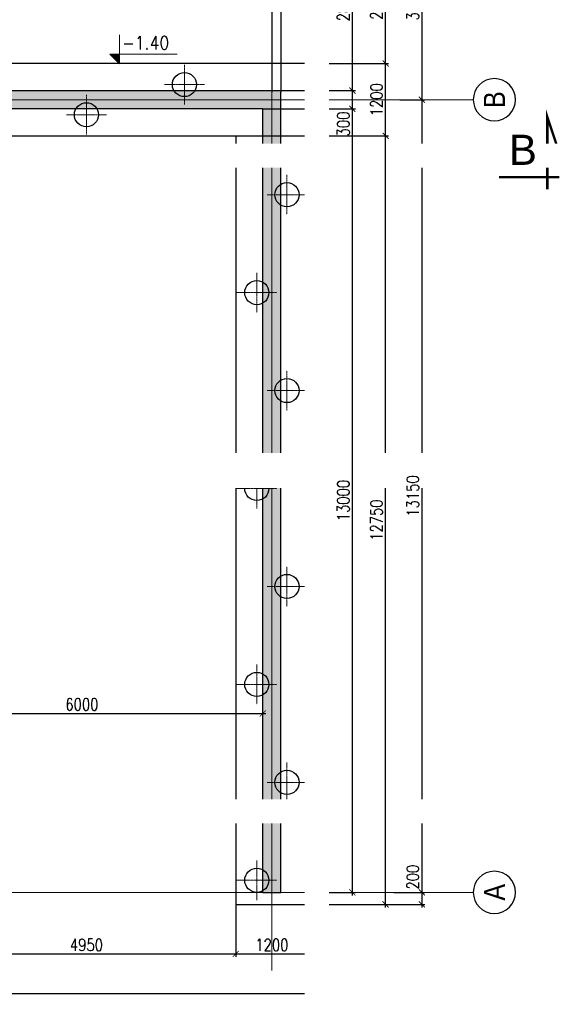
# Model space of a CAD drawing. Header units: millimetres. Extents: x -374129 to 1163271, y -112652 to 695637.
# Tile 161 of 256: x 66139 to 75168, y -1857 to 14477. Entities that reach past the tile are written whole.
import ezdxf
from ezdxf import colors
from ezdxf.entities.mleader import LeaderData, LeaderLine
from ezdxf.enums import TextEntityAlignment as Align
from ezdxf.math import Vec2, Vec3

# ---------------------------------------------------------------- set-up
doc = ezdxf.new("R2010")
doc.units = ezdxf.units.MM
doc.header["$PDMODE"] = 4
doc.linetypes.add('ACAD_ISO04W100', pattern=[30, 24, -3, 0, -3])
doc.linetypes.add('DO', pattern=[0.8, 0.6, -0.1, 0, -0.1])
for name, color, linetype, lineweight in [('--GT_Kolumna 1', 170, 'Continuous', 25), ('013', 8, 'Continuous', 13), ('KRT_koty', 4, 'Continuous', 20), ('KRT_osie', 55, 'ACAD_ISO04W100', 18)]:
    doc.layers.add(name, color=color, linetype=linetype, lineweight=lineweight)
for name, color, linetype in [('KRT_fund', 3, 'Continuous'), ('KRT_kreskowanie', 252, 'Continuous'), ('KRT_opisy', 146, 'Continuous'), ('KRT_osie_budopis', 1, 'Continuous'), ('KRT_sciany', 2, 'Continuous'), ('KRT_wymiary', 4, 'Continuous'), ('KRT_wymiary_100', 4, 'Continuous')]:
    doc.layers.add(name, color=color, linetype=linetype)
doc.styles.add('biuro 1', font='arial.ttf')
doc.styles.add('opis_W', font='arial.ttf')
doc.styles.add('WYMIAR', font='romans.shx', dxfattribs={"width": 0.8})
doc.dimstyles.new('KRT_1-100', dxfattribs={"dimscale": 100, "dimtxt": 2, "dimasz": 1, "dimexe": 0.5, "dimexo": 0, "dimgap": 0.5, "dimtad": 1, "dimdec": 1, "dimrnd": 0.1, "dimzin": 9, "dimdsep": 46, "dimtxsty": 'WYMIAR', "dimblk": 'ARCHTICK', "dimcen": 0.09, "dimdle": 0.5, "dimclrd": 1, "dimclre": 252, "dimclrt": 256, "dimadec": 0, "dimazin": 0, "dimtfac": 1, "dimtdec": 1, "dimtmove": 0, "dimatfit": 3, "dimfxl": 1, "dimtolj": 1, "dimtzin": 0, "dimarcsym": 0})

# ---------------------------------------------------------------- blocks, each defined once
blk = doc.blocks.new('opis_osi')
at = {"linetype": 'Continuous'}
for start, end in [(90, 180), (0, 90), (180, 270), (270, 0)]:
    blk.add_arc((0, -37.5), 35, start, end, dxfattribs=at)
at = {"color": 0, "linetype": 'Continuous', "style": 'biuro 1', "width": 0.85}
blk.add_attdef('AA', text='', height=35, dxfattribs=at).set_placement((0.1, -37.5), align=Align.MIDDLE_CENTER)
blk = doc.blocks.new('_ArchTick')
at = {"color": 0, "linetype": 'ByBlock', "const_width": 0.15}
blk.add_lwpolyline([(-0.5, -0.5), (0.5, 0.5)], dxfattribs=at)
blk = doc.blocks.new('*D43')
at = {"layer": 'Defpoints', "color": 0, "transparency": 16777216}
for p in [(72498, 16300), (72439, 13150), (72806, 13150)]:
    blk.add_point(p, dxfattribs=at)
at = {"layer": 'KRT_wymiary_100', "color": 1, "lineweight": -2, "transparency": 16777216}
blk.add_line((72806, 16350), (72806, 13100), dxfattribs=at)
at = {"layer": 'KRT_wymiary_100', "color": 252, "lineweight": -2, "transparency": 16777216}
for p, q in [((72498, 16300), (72856, 16300)), ((72439, 13150), (72856, 13150))]:
    blk.add_line(p, q, dxfattribs=at)
at = {"layer": 'KRT_wymiary_100', "color": 1, "lineweight": -2, "transparency": 16777216, "xscale": 100, "yscale": 100, "zscale": 100}
for p, rotation in [((72806, 16300), 90), ((72806, 13150), 270)]:
    blk.add_blockref('_ArchTick', p, dxfattribs=dict(at, rotation=rotation))
at = {"layer": 'KRT_wymiary_100', "transparency": 16777216, "insert": (72656, 14738), "char_height": 200, "attachment_point": 5, "rotation": 90, "style": 'WYMIAR'}
blk.add_mtext('\\A1;3150', dxfattribs=at)
blk = doc.blocks.new('*D44')
at = {"layer": 'Defpoints', "color": 0, "transparency": 16777216}
for p in [(72439, 13150), (72341, 0), (72806, 0)]:
    blk.add_point(p, dxfattribs=at)
at = {"layer": 'KRT_wymiary_100', "color": 252, "lineweight": -2, "transparency": 16777216}
for p, q in [((72439, 13150), (72856, 13150)), ((72341, 0), (72856, 0))]:
    blk.add_line(p, q, dxfattribs=at)
at = {"layer": 'KRT_wymiary_100', "color": 1, "lineweight": -2, "transparency": 16777216}
blk.add_line((72806, 13200), (72806, -50), dxfattribs=at)
at = {"layer": 'KRT_wymiary_100', "color": 1, "lineweight": -2, "transparency": 16777216, "xscale": 100, "yscale": 100, "zscale": 100}
for p, rotation in [((72806, 13150), 90), ((72806, 0), 270)]:
    blk.add_blockref('_ArchTick', p, dxfattribs=dict(at, rotation=rotation))
at = {"layer": 'KRT_wymiary_100', "transparency": 16777216, "insert": (72656, 6575), "char_height": 200, "attachment_point": 5, "rotation": 90, "style": 'WYMIAR'}
blk.add_mtext('\\A1;13150', dxfattribs=at)
blk = doc.blocks.new('przek')
at = {"const_width": 0.4}
for points in [[(-2, 4), (0, 10), (0, -2)], [(8, 0), (-2, 0)]]:
    blk.add_lwpolyline(points, dxfattribs=at)
at = {"style": 'opis_W'}
blk.add_attdef('A', text='', height=5, dxfattribs=at).set_placement((4.06, 4.56), align=Align.MIDDLE)
blk = doc.blocks.new('*D70')
at = {"layer": 'Defpoints', "color": 0, "transparency": 16777216}
for p in [(70170, 2967), (70170, 2897), (64170, 2731)]:
    blk.add_point(p, dxfattribs=at)
at = {"layer": 'KRT_wymiary', "color": 1, "lineweight": -2, "transparency": 16777216}
blk.add_line((64120, 2967), (70220, 2967), dxfattribs=at)
at = {"layer": 'KRT_wymiary', "color": 252, "lineweight": -2, "transparency": 16777216}
for p, q in [((64170, 2731), (64170, 3017)), ((70170, 2897), (70170, 3017))]:
    blk.add_line(p, q, dxfattribs=at)
at = {"layer": 'KRT_wymiary', "color": 1, "lineweight": -2, "transparency": 16777216, "xscale": 100, "yscale": 100, "zscale": 100, "rotation": 180}
blk.add_blockref('_ArchTick', (64170, 2967), dxfattribs=at)
at = {"layer": 'KRT_wymiary', "color": 1, "lineweight": -2, "transparency": 16777216, "xscale": 100, "yscale": 100, "zscale": 100}
blk.add_blockref('_ArchTick', (70170, 2967), dxfattribs=at)
at = {"layer": 'KRT_wymiary', "transparency": 16777216, "insert": (67170, 3117), "char_height": 200, "attachment_point": 5, "style": 'WYMIAR'}
blk.add_mtext('\\A1;6000', dxfattribs=at)
blk = doc.blocks.new('kota_prze_sur2')
at = {"color": 0, "linetype": 'Continuous', "ltscale": 0.75}
blk.add_lwpolyline([(0, 60), (0, 0), (-20, 20), (120, 20)], dxfattribs=at)
blk.add_solid([(-20, 20), (0, 20), (0, 0)], dxfattribs=at)
at = {"color": 0, "style": 'WYMIAR', "width": 0.85}
blk.add_attdef('POZIOM', (5.4, 29.6), '', height=28, dxfattribs=at)
blk = doc.blocks.new('*D427')
at = {"layer": 'Defpoints', "color": 0, "transparency": 16777216}
for p in [(64770, -200), (69720, -200), (69720, -1022.424019)]:
    blk.add_point(p, dxfattribs=at)
at = {"layer": 'KRT_wymiary', "color": 252, "lineweight": -2, "transparency": 16777216}
for p, q in [((64770, -200), (64770, -1072.424019)), ((69720, -200), (69720, -1072.424019))]:
    blk.add_line(p, q, dxfattribs=at)
at = {"layer": 'KRT_wymiary', "color": 1, "lineweight": -2, "transparency": 16777216}
blk.add_line((64720, -1022.424019), (69770, -1022.424019), dxfattribs=at)
at = {"layer": 'KRT_wymiary', "color": 1, "lineweight": -2, "transparency": 16777216, "xscale": 100, "yscale": 100, "zscale": 100, "rotation": 180}
blk.add_blockref('_ArchTick', (64770, -1022.424019), dxfattribs=at)
at = {"layer": 'KRT_wymiary', "color": 1, "lineweight": -2, "transparency": 16777216, "xscale": 100, "yscale": 100, "zscale": 100}
blk.add_blockref('_ArchTick', (69720, -1022.424019), dxfattribs=at)
at = {"layer": 'KRT_wymiary', "transparency": 16777216, "insert": (67245, -872.424019), "char_height": 200, "attachment_point": 5, "style": 'WYMIAR'}
blk.add_mtext('\\A1;4950', dxfattribs=at)
blk = doc.blocks.new('*D428')
at = {"layer": 'Defpoints', "color": 0, "transparency": 16777216}
for p in [(69720, 12550), (72205, 12550), (70920, -200)]:
    blk.add_point(p, dxfattribs=at)
at = {"layer": 'KRT_wymiary', "color": 1, "lineweight": -2, "transparency": 16777216}
blk.add_line((72205, -250), (72205, 12600), dxfattribs=at)
at = {"layer": 'KRT_wymiary', "color": 252, "lineweight": -2, "transparency": 16777216}
for p, q in [((69720, 12550), (72255, 12550)), ((70920, -200), (72255, -200))]:
    blk.add_line(p, q, dxfattribs=at)
at = {"layer": 'KRT_wymiary', "color": 1, "lineweight": -2, "transparency": 16777216, "xscale": 100, "yscale": 100, "zscale": 100}
for p, rotation in [((72205, 12550), 90), ((72205, -200), 270)]:
    blk.add_blockref('_ArchTick', p, dxfattribs=dict(at, rotation=rotation))
at = {"layer": 'KRT_wymiary', "transparency": 16777216, "insert": (72055, 6175), "char_height": 200, "attachment_point": 5, "rotation": 90, "style": 'WYMIAR'}
blk.add_mtext('\\A1;12750', dxfattribs=at)
blk = doc.blocks.new('*D429')
at = {"layer": 'Defpoints', "color": 0, "transparency": 16777216}
for p in [(70920, 13750), (72205, 13750), (69720, 12550)]:
    blk.add_point(p, dxfattribs=at)
at = {"layer": 'KRT_wymiary', "color": 252, "lineweight": -2, "transparency": 16777216}
for p, q in [((70920, 13750), (72255, 13750)), ((69720, 12550), (72255, 12550))]:
    blk.add_line(p, q, dxfattribs=at)
at = {"layer": 'KRT_wymiary', "color": 1, "lineweight": -2, "transparency": 16777216}
blk.add_line((72205, 12500), (72205, 13800), dxfattribs=at)
at = {"layer": 'KRT_wymiary', "color": 1, "lineweight": -2, "transparency": 16777216, "xscale": 100, "yscale": 100, "zscale": 100}
for p, rotation in [((72205, 13750), 90), ((72205, 12550), 270)]:
    blk.add_blockref('_ArchTick', p, dxfattribs=dict(at, rotation=rotation))
at = {"layer": 'KRT_wymiary', "transparency": 16777216, "insert": (72055, 13150), "char_height": 200, "attachment_point": 5, "rotation": 90, "style": 'WYMIAR'}
blk.add_mtext('\\A1;1200', dxfattribs=at)
blk = doc.blocks.new('*D430')
at = {"layer": 'Defpoints', "color": 0, "transparency": 16777216}
for p in [(70720, 15750), (72205, 15750), (70920, 13750)]:
    blk.add_point(p, dxfattribs=at)
at = {"layer": 'KRT_wymiary', "color": 252, "lineweight": -2, "transparency": 16777216}
for p, q in [((70720, 15750), (72255, 15750)), ((70920, 13750), (72255, 13750))]:
    blk.add_line(p, q, dxfattribs=at)
at = {"layer": 'KRT_wymiary', "color": 1, "lineweight": -2, "transparency": 16777216}
blk.add_line((72205, 13700), (72205, 15800), dxfattribs=at)
at = {"layer": 'KRT_wymiary', "color": 1, "lineweight": -2, "transparency": 16777216, "xscale": 100, "yscale": 100, "zscale": 100}
for p, rotation in [((72205, 15750), 90), ((72205, 13750), 270)]:
    blk.add_blockref('_ArchTick', p, dxfattribs=dict(at, rotation=rotation))
at = {"layer": 'KRT_wymiary', "transparency": 16777216, "insert": (72055, 14750), "char_height": 200, "attachment_point": 5, "rotation": 90, "style": 'WYMIAR'}
blk.add_mtext('\\A1;2000', dxfattribs=at)
blk = doc.blocks.new('*D432')
at = {"layer": 'Defpoints', "color": 0, "transparency": 16777216}
for p in [(72341, 0), (71924, -200), (72806, -200)]:
    blk.add_point(p, dxfattribs=at)
at = {"layer": 'KRT_wymiary_100', "color": 252, "lineweight": -2, "transparency": 16777216}
for p, q in [((72341, 0), (72856, 0)), ((71924, -200), (72856, -200))]:
    blk.add_line(p, q, dxfattribs=at)
at = {"layer": 'KRT_wymiary_100', "color": 1, "lineweight": -2, "transparency": 16777216}
blk.add_line((72806, 50), (72806, -250), dxfattribs=at)
at = {"layer": 'KRT_wymiary_100', "color": 1, "lineweight": -2, "transparency": 16777216, "xscale": 100, "yscale": 100, "zscale": 100}
for p, rotation in [((72806, 0), 90), ((72806, -200), 270)]:
    blk.add_blockref('_ArchTick', p, dxfattribs=dict(at, rotation=rotation))
at = {"layer": 'KRT_wymiary_100', "transparency": 16777216, "insert": (72656, 252), "char_height": 200, "attachment_point": 5, "rotation": 90, "style": 'WYMIAR'}
blk.add_mtext('\\A1;200', dxfattribs=at)
blk = doc.blocks.new('*D433')
at = {"layer": 'Defpoints', "color": 0, "transparency": 16777216}
for p in [(-600, -200), (70920, -200), (70920, -1679)]:
    blk.add_point(p, dxfattribs=at)
at = {"layer": 'KRT_wymiary', "color": 252, "lineweight": -2, "transparency": 16777216}
for p, q in [((-600, -200), (-600, -1729)), ((70920, -200), (70920, -1729))]:
    blk.add_line(p, q, dxfattribs=at)
at = {"layer": 'KRT_wymiary', "color": 1, "lineweight": -2, "transparency": 16777216}
blk.add_line((-650, -1679), (70970, -1679), dxfattribs=at)
at = {"layer": 'KRT_wymiary', "color": 1, "lineweight": -2, "transparency": 16777216, "xscale": 100, "yscale": 100, "zscale": 100, "rotation": 180}
blk.add_blockref('_ArchTick', (-600, -1679), dxfattribs=at)
at = {"layer": 'KRT_wymiary', "color": 1, "lineweight": -2, "transparency": 16777216, "xscale": 100, "yscale": 100, "zscale": 100}
blk.add_blockref('_ArchTick', (70920, -1679), dxfattribs=at)
at = {"layer": 'KRT_wymiary', "transparency": 16777216, "insert": (35160, -1529), "char_height": 200, "attachment_point": 5, "style": 'WYMIAR'}
blk.add_mtext('\\A1;71520', dxfattribs=at)
blk = doc.blocks.new('*D434')
at = {"layer": 'Defpoints', "color": 0, "transparency": 16777216}
for p in [(69720, -200), (70920, -200), (70920, -1022.424019)]:
    blk.add_point(p, dxfattribs=at)
at = {"layer": 'KRT_wymiary', "color": 252, "lineweight": -2, "transparency": 16777216}
for p, q in [((69720, -200), (69720, -1072.424019)), ((70920, -200), (70920, -1072.424019))]:
    blk.add_line(p, q, dxfattribs=at)
at = {"layer": 'KRT_wymiary', "color": 1, "lineweight": -2, "transparency": 16777216}
blk.add_line((69670, -1022.424019), (70970, -1022.424019), dxfattribs=at)
at = {"layer": 'KRT_wymiary', "color": 1, "lineweight": -2, "transparency": 16777216, "xscale": 100, "yscale": 100, "zscale": 100, "rotation": 180}
blk.add_blockref('_ArchTick', (69720, -1022.424019), dxfattribs=at)
at = {"layer": 'KRT_wymiary', "color": 1, "lineweight": -2, "transparency": 16777216, "xscale": 100, "yscale": 100, "zscale": 100}
blk.add_blockref('_ArchTick', (70920, -1022.424019), dxfattribs=at)
at = {"layer": 'KRT_wymiary', "transparency": 16777216, "insert": (70320, -872.424019), "char_height": 200, "attachment_point": 5, "style": 'WYMIAR'}
blk.add_mtext('\\A1;1200', dxfattribs=at)
blk = doc.blocks.new('*D438')
at = {"layer": 'Defpoints', "color": 0, "transparency": 16777216}
for p in [(70170, 13000), (71654, 13000), (70920, 0)]:
    blk.add_point(p, dxfattribs=at)
at = {"layer": 'KRT_wymiary', "color": 252, "lineweight": -2, "transparency": 16777216}
for p, q in [((70170, 13000), (71704, 13000)), ((70920, 0), (71704, 0))]:
    blk.add_line(p, q, dxfattribs=at)
at = {"layer": 'KRT_wymiary', "color": 1, "lineweight": -2, "transparency": 16777216}
blk.add_line((71654, -50), (71654, 13050), dxfattribs=at)
at = {"layer": 'KRT_wymiary', "color": 1, "lineweight": -2, "transparency": 16777216, "xscale": 100, "yscale": 100, "zscale": 100}
for p, rotation in [((71654, 13000), 90), ((71654, 0), 270)]:
    blk.add_blockref('_ArchTick', p, dxfattribs=dict(at, rotation=rotation))
at = {"layer": 'KRT_wymiary', "transparency": 16777216, "insert": (71504, 6500), "char_height": 200, "attachment_point": 5, "rotation": 90, "style": 'WYMIAR'}
blk.add_mtext('\\A1;13000', dxfattribs=at)
blk = doc.blocks.new('*D439')
at = {"layer": 'Defpoints', "color": 0, "transparency": 16777216}
for p in [(70470, 13300), (71654, 13300), (70170, 13000)]:
    blk.add_point(p, dxfattribs=at)
at = {"layer": 'KRT_wymiary', "color": 252, "lineweight": -2, "transparency": 16777216}
for p, q in [((70470, 13300), (71704, 13300)), ((70170, 13000), (71704, 13000))]:
    blk.add_line(p, q, dxfattribs=at)
at = {"layer": 'KRT_wymiary', "color": 1, "lineweight": -2, "transparency": 16777216}
blk.add_line((71654, 12950), (71654, 13350), dxfattribs=at)
at = {"layer": 'KRT_wymiary', "color": 1, "lineweight": -2, "transparency": 16777216, "xscale": 100, "yscale": 100, "zscale": 100}
for p, rotation in [((71654, 13300), 90), ((71654, 13000), 270)]:
    blk.add_blockref('_ArchTick', p, dxfattribs=dict(at, rotation=rotation))
at = {"layer": 'KRT_wymiary', "transparency": 16777216, "insert": (71504, 12746), "char_height": 200, "attachment_point": 5, "rotation": 90, "style": 'WYMIAR'}
blk.add_mtext('\\A1;300', dxfattribs=at)
blk = doc.blocks.new('*D440')
at = {"layer": 'Defpoints', "color": 0, "transparency": 16777216}
for p in [(70070, 16150), (71654, 16150), (70470, 13300)]:
    blk.add_point(p, dxfattribs=at)
at = {"layer": 'KRT_wymiary', "color": 1, "lineweight": -2, "transparency": 16777216}
blk.add_line((71654, 13250), (71654, 16200), dxfattribs=at)
at = {"layer": 'KRT_wymiary', "color": 252, "lineweight": -2, "transparency": 16777216}
for p, q in [((70070, 16150), (71704, 16150)), ((70470, 13300), (71704, 13300))]:
    blk.add_line(p, q, dxfattribs=at)
at = {"layer": 'KRT_wymiary', "color": 1, "lineweight": -2, "transparency": 16777216, "xscale": 100, "yscale": 100, "zscale": 100}
for p, rotation in [((71654, 16150), 90), ((71654, 13300), 270)]:
    blk.add_blockref('_ArchTick', p, dxfattribs=dict(at, rotation=rotation))
at = {"layer": 'KRT_wymiary', "transparency": 16777216, "insert": (71504, 14725), "char_height": 200, "attachment_point": 5, "rotation": 90, "style": 'WYMIAR'}
blk.add_mtext('\\A1;2850', dxfattribs=at)

msp = doc.modelspace()

# ---------------------------------------------------------------- hatches: boundary and pattern name
at = {"layer": 'KRT_kreskowanie'}
h = msp.add_hatch(dxfattribs=at)
h.set_pattern_fill('ANSI33', color=256, scale=20, style=0)
h.paths.add_polyline_path([(19050, 13300), (-150, 13300), (-150, 0), (150, 0), (150, 13000), (6150, 13000), (6150, 0), (6450, 0), (6450, 13000), (12450, 13000), (12450, 0), (12750, 0), (12750, 13000), (18750, 13000), (18750, 0), (19050, 0)])
h.paths.add_polyline_path([(38290, 13300), (19090, 13300), (19090, 0), (19390, 0), (19390, 13000), (25390, 13000), (25390, 0), (25690, 0), (25690, 13000), (31690, 13000), (31690, 0), (31990, 0), (31990, 13000), (37990, 13000), (37990, 0), (38290, 0)])
h.paths.add_polyline_path([(57530, 13300), (38330, 13300), (38330, 0), (38630, 0), (38630, 13000), (44630, 13000), (44630, 0), (44930, 0), (44930, 13000), (50930, 13000), (50930, 0), (51230, 0), (51230, 13000), (57230, 13000), (57230, 0), (57530, 0)])
h.paths.add_polyline_path([(70470, 13300), (57570, 13300), (57570, 0), (57870, 0), (57870, 13000), (63870, 13000), (63870, 0), (64170, 0), (64170, 13000), (70170, 13000), (70170, 0), (70470, 0)])

# ---------------------------------------------------------------- linework, layer by layer
at = {"layer": '--GT_Kolumna 1', "ltscale": 20}
for centre in [(68870.2, 13400), (67245.2, 12900), (70570, 11573.6), (70070, 9948.8), (70570, 8324), (70070, 6699.2), (70570, 5074.4), (70070, 3449.6), (70570, 1824.8), (70070, 200)]:
    msp.add_circle(centre, 200, dxfattribs=at)
at = {"layer": '013', "linetype": 'DO'}
for p, q in [((68870.2, 13070), (68870.2, 13730)), ((68540.2, 13400), (69200.2, 13400)), ((67245.2, 12570), (67245.2, 13230)), ((67575.2, 12900), (66915.2, 12900)), ((70570, 11243.6), (70570, 11903.6)), ((70900, 11573.6), (70240, 11573.6)), ((70070, 10278.8), (70070, 9618.8)), ((70400, 9948.8), (69740, 9948.8)), ((70570, 8654), (70570, 7994)), ((70900, 8324), (70240, 8324)), ((70070, 6369.2), (70070, 7029.2)), ((70400, 6699.2), (69740, 6699.2)), ((70570, 5404.4), (70570, 4744.4)), ((70900, 5074.4), (70240, 5074.4)), ((70070, 3779.6), (70070, 3119.6)), ((70400, 3449.6), (69740, 3449.6)), ((70570, 1494.8), (70570, 2154.8)), ((70900, 1824.8), (70240, 1824.8)), ((70070, -130), (70070, 530)), ((70400, 200), (69740, 200))]:
    msp.add_line(p, q, dxfattribs=at)
at = {"layer": 'KRT_fund', "color": 2}
for p, q in [((70320, 16000), (70320, 13275)), ((70470, 16000), (70470, 13275))]:
    msp.add_line(p, q, dxfattribs=at)
at = {"layer": 'KRT_fund'}
for p, q in [((70920, 13750), (-600, 13750)), ((70920, 13750), (70920, -200)), ((64770, 12550), (69720, 12550)), ((69720, 12550), (69720, -200)), ((69720, -200), (70920, -200))]:
    msp.add_line(p, q, dxfattribs=at)
at = {"layer": 'KRT_koty', "color": 1}
msp.add_line((69720, 1004.9), (69720, 1371.44), dxfattribs=at)
at = {"layer": 'KRT_osie', "ltscale": 0.5}
for p, q in [((70320, 19188.64), (70320, -1295)), ((-5554.82, 13150), (73659.31, 13150)), ((73659.31, 0), (-4623.4, 0))]:
    msp.add_line(p, q, dxfattribs=at)
at = {"layer": 'KRT_sciany'}
for p, q in [((57570, 13300), (70470, 13300)), ((70470, 0), (70470, 13275)), ((70170, 13000), (64170, 13000)), ((70170, 0), (70170, 13000)), ((70170, 0), (70470, 0))]:
    msp.add_line(p, q, dxfattribs=at)

# ---------------------------------------------------------------- block references
at = {"layer": 'KRT_koty', "color": 0, "xscale": 8, "yscale": 8, "zscale": 8}
msp.add_blockref('kota_prze_sur2', (67792.18, 13745), dxfattribs=at).add_auto_attribs({'POZIOM': '-1.40'})
at = {"layer": 'KRT_opisy'}
ref = msp.add_blockref('przek', (74887.08, 11862.59), dxfattribs=dict(at, xscale=-100, yscale=100, zscale=50))
ref.add_attrib('A', 'B', dxfattribs={"layer": '0', "height": 500, "style": 'opis_W'}).set_placement((74480.93, 12318.11), align=Align.MIDDLE)
at = {"layer": 'KRT_osie_budopis', "color": 3, "xscale": 10, "yscale": 10, "zscale": 10, "rotation": 90.00000000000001}
for p, values in [((73634.31, 13150), {'AA': 'B'}), ((73634.31, 0), {'AA': 'A'})]:
    msp.add_blockref('opis_osi', p, dxfattribs=at).add_auto_attribs(values)

# ---------------------------------------------------------------- dimensions: what is measured, and where the dimension line sits
at = {"layer": 'KRT_wymiary'}
for base, p1, p2, override, picture, middle in [((71654.27, 16150.18), (70470, 13300), (70070.45, 16150.18), {"dimdec": 0, "dimtmove": 1}, '*D440', (71504.27, 14725.09)), ((72204.91, 15750), (70920, 13750), (70720, 15750), {"dimtmove": 1}, '*D430', (72054.91, 14750))]:
    dim = msp.add_linear_dim(base=base, p1=p1, p2=p2, angle=90, dimstyle='KRT_1-100', override=override, dxfattribs=at)
    dim.commit()
    dim.dimension.update_dxf_attribs({"geometry": picture, "text_midpoint": middle})
dim = msp.add_linear_dim(base=(70170, 2966.79), p1=(64170, 2731.02), p2=(70170, 2896.87), dimstyle='KRT_1-100', override={"dimtmove": 1}, dxfattribs=at)
dim.commit()
dim.dimension.update_dxf_attribs({"geometry": '*D70', "text_midpoint": (67170, 3116.79)})
at = {"layer": 'KRT_wymiary_100', "color": 0}
dim = msp.add_linear_dim(base=(72806.01, 13150), p1=(72497.72, 16300), p2=(72439.09, 13150), angle=90, dimstyle='KRT_1-100', dxfattribs=at)
dim.commit()
dim.dimension.update_dxf_attribs({"geometry": '*D43', "text_midpoint": (72806.01, 14737.5), "dimtype": 160})
dim = msp.add_linear_dim(base=(72806.01, 0), p1=(72439.09, 13150), p2=(72341.36, 0), angle=90, dimstyle='KRT_1-100', dxfattribs=at)
dim.commit()
dim.dimension.update_dxf_attribs({"geometry": '*D44', "text_midpoint": (72656.01, 6575)})

# ---------------------------------------------------------------- next in the draw order: leaders
at = {"layer": 'KRT_opisy', "color": 1}
ml = msp.add_multileader_mtext('Standard', dxfattribs=at)
ml.set_content('\\C54;POZ.2.2a ŚCIANA ŻELBETOWA  GR.30cm', style='WYMIAR')
ml.set_leader_properties()
ml.build(insert=Vec2(0, 0))
ml.multileader.update_dxf_attribs({"text_right_attachment_type": 6, "dogleg_length": 0.36, "arrow_head_size": 200, "scale": 100})
ctx = ml.context
ctx.base_point, ctx.scale, ctx.char_height, ctx.arrow_head_size, ctx.landing_gap_size, ctx.plane_origin = Vec3(33043.63, 12221.04), 100, 200, 200, 9, Vec3(5802.66, -65780.93)
ctx.right_attachment = 6
notes = []
notes.append((ctx, [(0, (1, 1, 0), (33007.63, 12221.04), (1, 0), 36, [(1, [(32911.06, 13000)], 0, [])])]))
ctx.mtext.insert, ctx.mtext.width, ctx.mtext.defined_height, ctx.mtext.flow_direction = Vec3(33052.63, 12321.04), 4990.5383, 1534.23, 5
ctx.mtext.has_bg_fill, ctx.mtext.bg_color, ctx.mtext.bg_scale_factor, ctx.mtext.bg_transparency, ctx.mtext.use_window_bg_color = 1, -1027028792, 1.5, 0, 1
ml = msp.add_multileader_mtext('Standard', dxfattribs=at)
ml.set_content('\\C54;PALE WEDŁUG OSOBNEGO OPRACOWANIA', style='WYMIAR')
ml.set_leader_properties()
ml.build(insert=Vec2(0, 0))
ml.multileader.update_dxf_attribs({"text_right_attachment_type": 6, "dogleg_length": 0.36, "arrow_head_size": 200, "scale": 100})
ctx = ml.context
ctx.base_point, ctx.scale, ctx.char_height, ctx.arrow_head_size, ctx.landing_gap_size, ctx.plane_origin = Vec3(1468.32, 1343.41), 100, 200, 200, 9, Vec3(-34022.65, -79682.41)
ctx.right_attachment = 6
notes.append((ctx, [(0, (1, 1, 0), (1432.32, 1343.41), (1, 0), 36, [(1, [(450, 1824.8)], 0, [])])]))
ctx.mtext.insert, ctx.mtext.width, ctx.mtext.defined_height, ctx.mtext.flow_direction = Vec3(1477.32, 1443.41), 3198.2892, 1534.23, 5
ctx.mtext.has_bg_fill, ctx.mtext.bg_color, ctx.mtext.bg_scale_factor, ctx.mtext.bg_transparency, ctx.mtext.use_window_bg_color = 1, -1027028792, 1.5, 0, 1
ml = msp.add_multileader_mtext('Standard', dxfattribs=at)
ml.set_content('\\C54;DYLATACJA 40mm\\P(PŁYTA OSB, JAKO SZALUNEK TRACONY+STYROPIAN MIĘKKI EPS70 2cm)', style='WYMIAR')
ml.set_leader_properties()
ml.build(insert=Vec2(0, 0))
ml.multileader.update_dxf_attribs({"text_right_attachment_type": 6, "dogleg_length": 0.36, "arrow_head_size": 200, "scale": 100})
ctx = ml.context
ctx.base_point, ctx.scale, ctx.char_height, ctx.arrow_head_size, ctx.landing_gap_size, ctx.plane_origin = Vec3(20108.93, -2230.41), 100, 200, 200, 9, Vec3(-5025.04, -93068.38)
ctx.right_attachment = 6
notes.append((ctx, [(0, (1, 1, 0), (20072.93, -2230.41), (1, 0), 36, [(1, [(19090, 212.42)], 0, [])])]))
ctx.mtext.insert, ctx.mtext.width, ctx.mtext.defined_height, ctx.mtext.flow_direction = Vec3(20117.93, -2097.08), 5404.4202, 1534.23, 5
ctx.mtext.has_bg_fill, ctx.mtext.bg_color, ctx.mtext.bg_scale_factor, ctx.mtext.bg_transparency, ctx.mtext.use_window_bg_color = 1, -1027028792, 1.5, 0, 1
for ctx, leaders in notes:
    for number, flags, end, landing, length, lines in leaders:
        leader = LeaderData()
        leader.index, (leader.has_last_leader_line, leader.has_dogleg_vector, leader.attachment_direction) = number, flags
        leader.last_leader_point, leader.dogleg_vector, leader.dogleg_length = Vec3(end), Vec3(landing), length
        for number, points, colour, breaks in lines:
            line = LeaderLine()
            line.index, line.vertices, line.color, line.breaks = number, Vec3.list(points), colors.encode_raw_color(colour), breaks
            leader.lines.append(line)
        ctx.leaders.append(leader)

# ---------------------------------------------------------------- next in the draw order: dimensions: what is measured, and where the dimension line sits
at = {"layer": 'KRT_wymiary'}
dim = msp.add_linear_dim(base=(72204.91, 13750), p1=(69720, 12550), p2=(70920, 13750), angle=90, dimstyle='KRT_1-100', override={"dimtmove": 1}, dxfattribs=at)
dim.commit()
dim.dimension.update_dxf_attribs({"geometry": '*D429', "text_midpoint": (72054.91, 13150)})
dim = msp.add_linear_dim(base=(71654.27, 13300), p1=(70170, 13000), p2=(70470, 13300), angle=90, dimstyle='KRT_1-100', override={"dimtmove": 1}, dxfattribs=at)
dim.commit()
dim.dimension.update_dxf_attribs({"geometry": '*D439', "text_midpoint": (71654.27, 12745.78), "dimtype": 160})
dim = msp.add_linear_dim(base=(72204.91, 12550), p1=(70920, -200), p2=(69720, 12550), angle=90, dimstyle='KRT_1-100', dxfattribs=at)
dim.commit()
dim.dimension.update_dxf_attribs({"geometry": '*D428', "text_midpoint": (72054.91, 6175)})
dim = msp.add_linear_dim(base=(70920, -1678.96), p1=(-600, -200), p2=(70920, -200), dimstyle='KRT_1-100', dxfattribs=at)
dim.commit()
dim.dimension.update_dxf_attribs({"geometry": '*D433', "text_midpoint": (35160, -1528.96)})
for base, p1, p2, picture, middle in [((69720, -1022.42), (64770, -200), (69720, -200), '*D427', (67245, -872.42)), ((70920, -1022.42), (69720, -200), (70920, -200), '*D434', (70320, -872.42))]:
    dim = msp.add_linear_dim(base=base, p1=p1, p2=p2, dimstyle='KRT_1-100', override={"dimtmove": 1}, dxfattribs=at)
    dim.commit()
    dim.dimension.update_dxf_attribs({"geometry": picture, "text_midpoint": middle})
at = {"layer": 'KRT_wymiary_100'}
dim = msp.add_linear_dim(base=(72806.01, -200), p1=(72341.36, 0), p2=(71923.76, -200), angle=90, dimstyle='KRT_1-100', override={"dimtmove": 1}, dxfattribs=at)
dim.commit()
dim.dimension.update_dxf_attribs({"geometry": '*D432', "text_midpoint": (72806.01, 251.53), "dimtype": 160})

# ---------------------------------------------------------------- next in the draw order: leaders
at = {"layer": 'KRT_opisy', "color": 1}
ml = msp.add_multileader_mtext('Standard', dxfattribs=at)
ml.set_content('\\C54;PALE WEDŁUG OSOBNEGO OPRACOWANIA', style='WYMIAR')
ml.set_leader_properties()
ml.build(insert=Vec2(0, 0))
ml.multileader.update_dxf_attribs({"text_right_attachment_type": 6, "dogleg_length": 0.36, "arrow_head_size": 200, "scale": 100})
ctx = ml.context
ctx.base_point, ctx.scale, ctx.char_height, ctx.arrow_head_size, ctx.landing_gap_size, ctx.plane_origin = Vec3(7950.81, 6905.14), 100, 200, 200, 9, Vec3(-28098.1, -74928.92)
ctx.right_attachment = 6
notes = []
notes.append((ctx, [(0, (1, 1, 0), (7914.81, 6905.14), (1, 0), 36, [(1, [(6954.91, 7730.15)], 0, [])])]))
ctx.mtext.insert, ctx.mtext.width, ctx.mtext.defined_height, ctx.mtext.flow_direction = Vec3(7959.81, 7005.14), 3198.2892, 1534.23, 5
ctx.mtext.has_bg_fill, ctx.mtext.bg_color, ctx.mtext.bg_scale_factor, ctx.mtext.bg_transparency, ctx.mtext.use_window_bg_color = 1, -1027028792, 1.5, 0, 1
for ctx, leaders in notes:
    for number, flags, end, landing, length, lines in leaders:
        leader = LeaderData()
        leader.index, (leader.has_last_leader_line, leader.has_dogleg_vector, leader.attachment_direction) = number, flags
        leader.last_leader_point, leader.dogleg_vector, leader.dogleg_length = Vec3(end), Vec3(landing), length
        for number, points, colour, breaks in lines:
            line = LeaderLine()
            line.index, line.vertices, line.color, line.breaks = number, Vec3.list(points), colors.encode_raw_color(colour), breaks
            leader.lines.append(line)
        ctx.leaders.append(leader)

# ---------------------------------------------------------------- next in the draw order: leaders
ml = msp.add_multileader_mtext('Standard', dxfattribs=at)
ml.set_content('\\C54;PALE WEDŁUG OSOBNEGO OPRACOWANIA', style='WYMIAR')
ml.set_leader_properties()
ml.build(insert=Vec2(0, 0))
ml.multileader.update_dxf_attribs({"text_right_attachment_type": 6, "dogleg_length": 0.36, "arrow_head_size": 200, "scale": 100})
ctx = ml.context
ctx.base_point, ctx.scale, ctx.char_height, ctx.arrow_head_size, ctx.landing_gap_size, ctx.plane_origin = Vec3(59466.19, 7086.35), 100, 200, 200, 9, Vec3(23417.28, -74747.7)
ctx.right_attachment = 6
notes = []
notes.append((ctx, [(0, (1, 1, 0), (59430.19, 7086.35), (1, 0), 36, [(1, [(58470.29, 7911.36)], 0, [])])]))
ctx.mtext.insert, ctx.mtext.width, ctx.mtext.defined_height, ctx.mtext.flow_direction = Vec3(59475.19, 7186.35), 3198.2892, 1534.23, 5
ctx.mtext.has_bg_fill, ctx.mtext.bg_color, ctx.mtext.bg_scale_factor, ctx.mtext.bg_transparency, ctx.mtext.use_window_bg_color = 1, -1027028792, 1.5, 0, 1
for ctx, leaders in notes:
    for number, flags, end, landing, length, lines in leaders:
        leader = LeaderData()
        leader.index, (leader.has_last_leader_line, leader.has_dogleg_vector, leader.attachment_direction) = number, flags
        leader.last_leader_point, leader.dogleg_vector, leader.dogleg_length = Vec3(end), Vec3(landing), length
        for number, points, colour, breaks in lines:
            line = LeaderLine()
            line.index, line.vertices, line.color, line.breaks = number, Vec3.list(points), colors.encode_raw_color(colour), breaks
            leader.lines.append(line)
        ctx.leaders.append(leader)

# ---------------------------------------------------------------- next in the draw order: dimensions: what is measured, and where the dimension line sits
at = {"layer": 'KRT_wymiary'}
dim = msp.add_linear_dim(base=(71654.27, 13000), p1=(70920, 0), p2=(70170, 13000), angle=90, dimstyle='KRT_1-100', dxfattribs=at)
dim.commit()
dim.dimension.update_dxf_attribs({"geometry": '*D438', "text_midpoint": (71504.27, 6500)})

# ---------------------------------------------------------------- next in the draw order: leaders
at = {"layer": 'KRT_opisy', "color": 1}
ml = msp.add_multileader_mtext('Standard', dxfattribs=at)
ml.set_content('\\C54;DRABINA TECHNICZNA WRAZ Z MOCOWANIEM I ZABEZPIECZENIEM WEJŚCIA WZGODNIE Z OBOWIĄZUJĄCYMI PRZEPISAMI BHP- DOSTĘP DO DACHU BIOREAKTORÓW ', style='WYMIAR')
ml.set_leader_properties(color=256)
ml.build(insert=Vec2(0, 0))
ml.multileader.update_dxf_attribs({"text_right_attachment_type": 6, "dogleg_length": 0.36, "arrow_head_size": 200, "scale": 100})
ctx = ml.context
ctx.base_point, ctx.scale, ctx.char_height, ctx.arrow_head_size, ctx.landing_gap_size, ctx.plane_origin, ctx.plane_x_axis, ctx.plane_y_axis = Vec3(71065.93, -99665.24), 100, 200, 200, 9, Vec3(161769.66, -115314.77), Vec3(0, 1), Vec3(-1, 0)
ctx.right_attachment = 6
notes = []
notes.append((ctx, [(0, (1, 1, 0), (71205.93, -94216.95), (0, -1), 36, [(1, [(71035.28, -93350)], 0, [])])]))
ctx.mtext.insert, ctx.mtext.text_direction, ctx.mtext.width, ctx.mtext.defined_height, ctx.mtext.flow_direction = Vec3(70965.93, -99656.24), Vec3(0, 1), 5396.6943, 1534.23, 5
ctx.mtext.has_bg_fill, ctx.mtext.bg_color, ctx.mtext.bg_scale_factor, ctx.mtext.bg_transparency, ctx.mtext.use_window_bg_color = 1, -1027028792, 1.5, 0, 1
for ctx, leaders in notes:
    for number, flags, end, landing, length, lines in leaders:
        leader = LeaderData()
        leader.index, (leader.has_last_leader_line, leader.has_dogleg_vector, leader.attachment_direction) = number, flags
        leader.last_leader_point, leader.dogleg_vector, leader.dogleg_length = Vec3(end), Vec3(landing), length
        for number, points, colour, breaks in lines:
            line = LeaderLine()
            line.index, line.vertices, line.color, line.breaks = number, Vec3.list(points), colors.encode_raw_color(colour), breaks
            leader.lines.append(line)
        ctx.leaders.append(leader)

doc.saveas('drawing.dxf')
